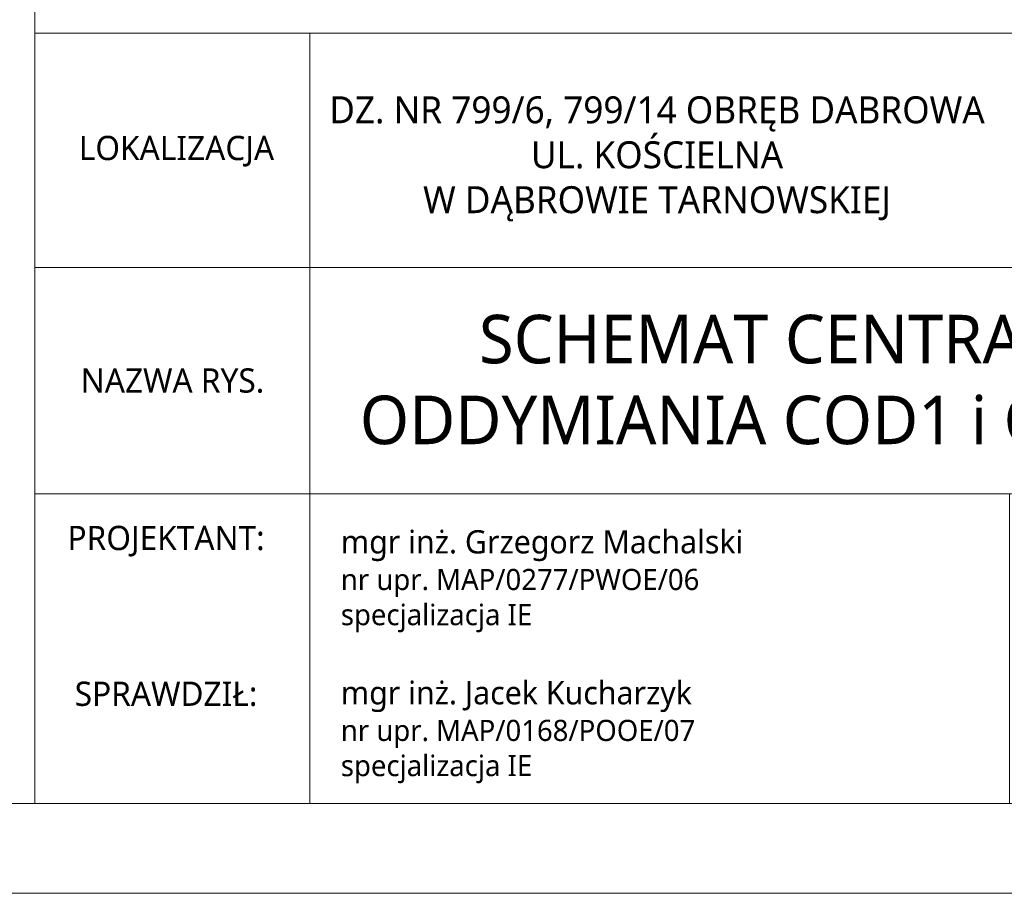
# Model space of a CAD drawing. Header units: millimetres. Extents: x 451 to 4301, y 2343 to 5313.
# Tile 2 of 6: x 3402 to 3950, y 2343 to 2829. Entities that reach past the tile are written whole.
import ezdxf

# ---------------------------------------------------------------- set-up
doc = ezdxf.new("R2010")
doc.units = ezdxf.units.MM
for name, color, linetype, lineweight in [('IE_Ramka', 7, 'Continuous', 13), ('IE_Tabelka', 7, 'Continuous', 13), ('opis..KF', 251, 'Continuous', 9)]:
    doc.layers.add(name, color=color, linetype=linetype, lineweight=lineweight)
doc.styles.add('ARCH', font='segoeuil.ttf')

# ---------------------------------------------------------------- blocks, each defined once
blk = doc.blocks.new('*U37')
at = {"layer": 'IE_Ramka'}
for points in [[(-385, 0), (0, 0), (0, 297), (-385, 297)], [(-360, 5), (-5, 5), (-5, 292), (-360, 292)]]:
    blk.add_lwpolyline(points, close=True, dxfattribs=at)

msp = doc.modelspace()

# ---------------------------------------------------------------- linework, layer by layer
at = {"layer": 'opis..KF'}
for points in [[(4251.18, 2933.8), (3410.62, 2933.8), (3410.62, 2821.3), (4251.18, 2821.3)], [(3563.62, 2821.3), (3410.62, 2821.3), (3410.62, 2690.8), (3563.62, 2690.8)], [(3563.62, 2821.3), (3955.12, 2821.3), (3955.12, 2690.8), (3563.62, 2690.8)], [(3563.62, 2690.8), (3410.62, 2690.8), (3410.62, 2564.8), (3563.62, 2564.8)], [(4099.12, 2690.8), (3563.62, 2690.8), (3563.62, 2564.8), (4099.12, 2564.8)], [(3563.62, 2564.8), (3410.62, 2564.8), (3410.62, 2392.55), (3563.62, 2392.55)], [(3563.62, 2564.8), (3952.86, 2564.8), (3952.86, 2392.55), (3563.62, 2392.55)]]:
    msp.add_lwpolyline(points, close=True, dxfattribs=at)

# ---------------------------------------------------------------- block references
at = {"layer": 'IE_Tabelka', "xscale": 10, "yscale": 10, "zscale": 10}
msp.add_blockref('*U37', (4301.18, 2342.55), dxfattribs=at)

# ---------------------------------------------------------------- texts
at = {"layer": 'opis..KF', "style": 'ARCH'}
for s, insert, char_height, width, attachment_point in [('\\A1;DZ. NR 799/6, 799/14 OBRĘB DABROWA\\PUL. KOŚCIELNA \\PW DĄBROWIE TARNOWSKIEJ', (3756.82, 2751.24), 15, 913.6275, 5), ('\\A1;LOKALIZACJA', (3489.5, 2755.52), 13.5, 152.6692, 5), ('{\\A1;SCHEMAT CENTRAL \\PODDYMIANIA COD1 i COD2}', (3818.29, 2628.29), 27, 913.6275, 5), ('\\A1;NAZWA RYS.', (3487.29, 2627.8), 13.5, 152.6692, 5), ('\\A1;PROJEKTANT:', (3483.71, 2538.5), 13.5, 152.6692, 5), ('{\\H1.10127x;mgr inż. Grzegorz Machalski}\\Pnr upr. MAP/0277/PWOE/06\\Pspecjalizacja IE', (3580.93, 2516.21), 11.7464, 411.1239, 4), ('\\A1;SPRAWDZIŁ:', (3483.71, 2453.46), 13.5, 152.6692, 5), ('{\\H1.10127x;mgr inż. Jacek Kucharzyk}\\Pnr upr. MAP/0168/POOE/07\\Pspecjalizacja IE', (3580.93, 2432.22), 11.7464, 411.1239, 4)]:
    msp.add_mtext(s, dxfattribs=dict(at, insert=insert, char_height=char_height, width=width, attachment_point=attachment_point))

doc.saveas('drawing.dxf')
